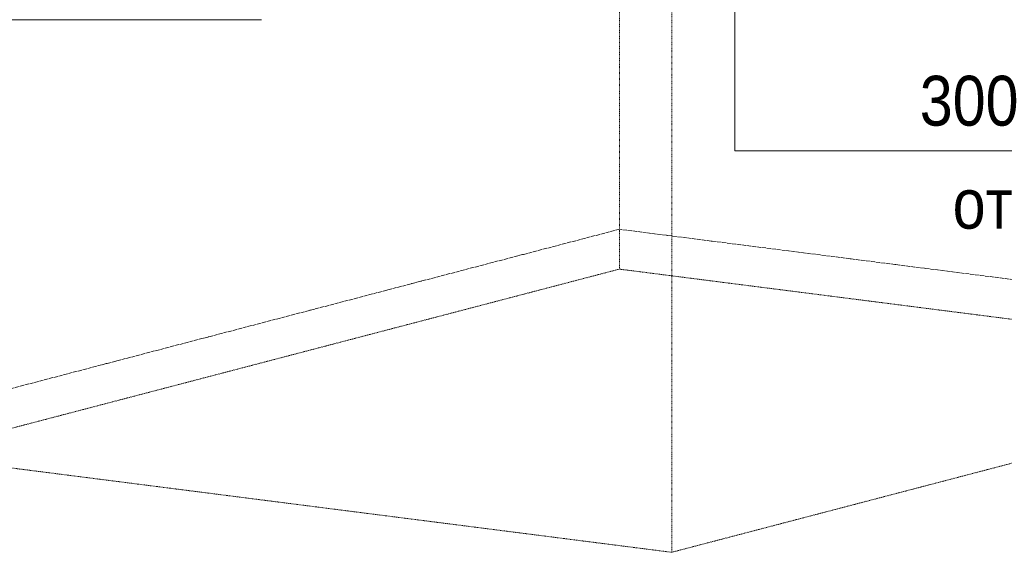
# Model space of a CAD drawing. Header units: millimetres. Extents: x 5617 to 137993, y -10603 to 156644.
# Tile 68 of 79: x 111705 to 116643, y 130338 to 133008. Entities that reach past the tile are written whole.
import ezdxf

# ---------------------------------------------------------------- set-up
doc = ezdxf.new("R2010")
doc.units = ezdxf.units.MM
doc.linetypes.add('Линия сетки', pattern=[25, 20, -2.5, 0, -2.5])
doc.linetypes.add('Скрыто_2_', pattern=[6, 3, -3])
doc.layers.add('Границы 3D вида', color=7, linetype='Скрыто_2_', lineweight=20, true_color=0x0080c0)
doc.layers.add('Марки кабельных лотков', color=7, linetype='Continuous', lineweight=20)
doc.layers.add('Уровни', color=7, linetype='Continuous', lineweight=9)
doc.styles.add('Arial_4', font='arial.ttf', dxfattribs={"width": 0.85, "height": 250})

# ---------------------------------------------------------------- blocks, each defined once
blk = doc.blocks.new('_СС_Марка лотка - 04_Размер _ ADSK_Код лотка _ Отметка низа _полка 25_-1604716-МКСС_ПЧ_5_8')
at = {"layer": 'Марки кабельных лотков'}
blk.add_line((89468, 136484.3), (91968, 136484.3), dxfattribs=at)

msp = doc.modelspace()

# ---------------------------------------------------------------- linework, layer by layer
at = {"layer": 'Границы 3D вида'}
for p, q in [((114712.4, 135667.3), (114712.4, 131757.5)), ((114974.9, 134247.5), (114974.9, 130337.7)), ((111153.1, 130825.7), (114712.4, 131757.5)), ((118534.2, 131269.4), (114712.4, 131757.5)), ((118534.2, 131269.4), (114974.9, 130337.7)), ((114974.9, 130337.7), (111153.1, 130825.7))]:
    msp.add_line(p, q, dxfattribs=at)
at = {"layer": 'Марки кабельных лотков'}
for p, q in [((115291.3, 134090.1), (115291.3, 132351.2)), ((112917.7, 133008.1), (111884.6, 133008.1)), ((115291.3, 132351.2), (116162.9, 132351.2))]:
    msp.add_line(p, q, dxfattribs=at)
at = {"layer": 'Уровни', "linetype": 'Линия сетки', "lineweight": 18}
for p, q in [((114712.4, 131957.3), (111153.1, 131025.5)), ((118534.2, 131469.3), (114712.4, 131957.3))]:
    msp.add_line(p, q, dxfattribs=at)

# ---------------------------------------------------------------- block references
at = {"layer": 'Марки кабельных лотков'}
for p in [(19916.6, -3476.2), (26694.9, -4133.1)]:
    msp.add_blockref('_СС_Марка лотка - 04_Размер _ ADSK_Код лотка _ Отметка низа _полка 25_-1604716-МКСС_ПЧ_5_8', p, dxfattribs=at)

# ---------------------------------------------------------------- texts
at = {"layer": 'Марки кабельных лотков', "lineweight": 9, "char_height": 250, "attachment_point": 1, "style": 'Arial_4'}
for s, insert, width in [('300', (116219.4, 132726.9), 592.848), ('отм', (116384.2, 132210.5), 606.477)]:
    msp.add_mtext(s, dxfattribs=dict(at, insert=insert, width=width))

doc.saveas('drawing.dxf')
